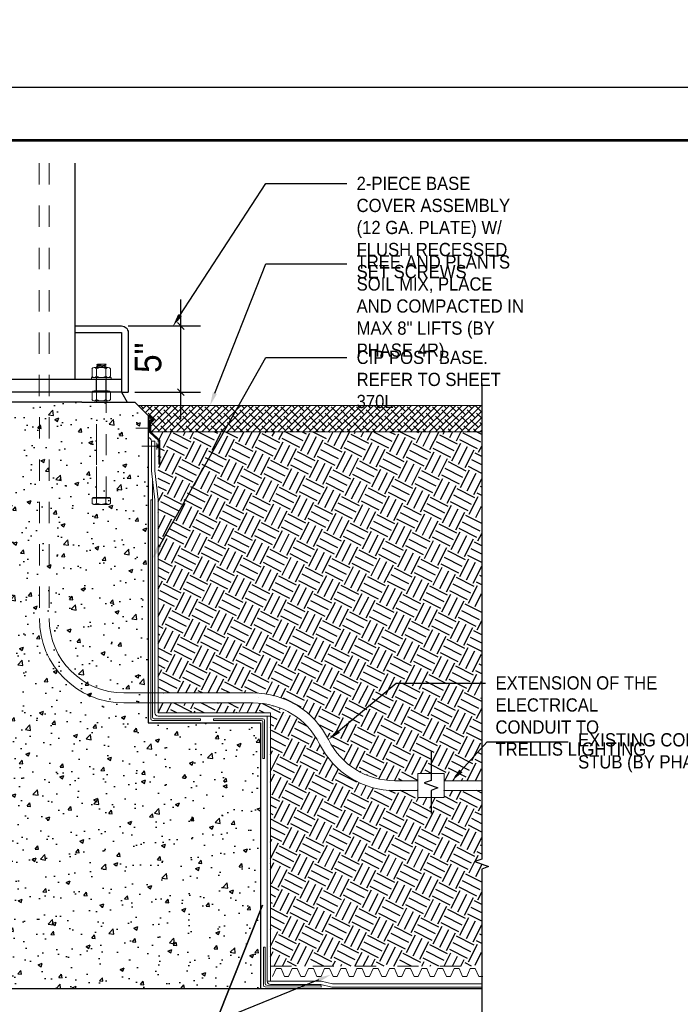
# Paper-space layout 'Layout1 (3)' of a CAD drawing. Header units: feet. Extents: x -43.8 to 27.2, y -8 to 56.
# Tile 14 of 15: x 11.4 to 14.5, y 6.4 to 11.1. Entities that reach past the tile are written whole.
import ezdxf
from ezdxf import colors
from ezdxf.entities.mleader import LeaderData, LeaderLine
from ezdxf.math import Vec2, Vec3

# ---------------------------------------------------------------- set-up
doc = ezdxf.new("R2010")
doc.units = ezdxf.units.FT
doc.header["$LTSCALE"] = 0.1
doc.header["$MEASUREMENT"] = 0
for name, pattern in [('FOUNDATION DETAILS$0$DASHED', [0.75, 0.5, -0.25]), ('FOUNDATION DETAILS$0$DGN Style 2', [10.034255, 6.020553, -4.013702]), ('FOUNDATION DETAILS$0$DGN Style 3', [9.381796, 6.701283, -2.680513]), ('FOUNDATION DETAILS$0$HIDDEN', [0.375, 0.25, -0.125])]:
    doc.linetypes.add(name, pattern=pattern)
doc.layers.get('0').update_dxf_attribs({"color": 252})
for name, color, linetype in [('CONNECTION DETAIL$0$L-DETL-ANNO', 190, 'Continuous'), ('FOUNDATION DETAILS$0$L-DETL-ANNO', 190, 'Continuous'), ('FOUNDATION DETAILS$0$L-DETL-DIMS', 30, 'Continuous'), ('FOUNDATION DETAILS$0$L-DETL-HIDD', 252, 'FOUNDATION DETAILS$0$HIDDEN'), ('FOUNDATION DETAILS$0$L-DETL-LINE-.25', 2, 'Continuous'), ('FOUNDATION DETAILS$0$L-SITE-FOUNDATION', 1, 'Continuous'), ('FOUNDATION DETAILS$0$L-SITE-STEEL COLUMN', 3, 'Continuous'), ('ODOT titleblock$0$L-REFR-NPLT', 252, 'Continuous'), ('ODOT titleblock$0$L-TITL-LINE', 150, 'Continuous')]:
    doc.layers.add(name, color=color, linetype=linetype)
for name, color, linetype, lineweight in [('FOUNDATION DETAILS$0$BR_P_Slab_Object', 3, 'Continuous', 30), ('FOUNDATION DETAILS$0$LT_P_Conduit', 1, 'Continuous', 13), ('FOUNDATION DETAILS$0$LT_P_Poles', 2, 'Continuous', 0), ('FOUNDATION DETAILS$0$SC_Scratch6', 252, 'Continuous', 0), ('FOUNDATION DETAILS$0$SC_Scratch7', 252, 'Continuous', 0), ('FOUNDATION DETAILS$0$VG_P_Landscape_Limits', 3, 'Continuous', 0)]:
    doc.layers.add(name, color=color, linetype=linetype, lineweight=lineweight)
doc.styles.add('CONNECTION DETAIL$0$ARIAL', font='arial.ttf', dxfattribs={"width": 0.9})
doc.styles.add('FOUNDATION DETAILS$0$ARIAL', font='arial.ttf', dxfattribs={"width": 0.9})
doc.dimstyles.new('FOUNDATION DETAILS$0$(IN) .75', dxfattribs={"dimscale": 16, "dimtxt": 0.125, "dimasz": 0.125, "dimexe": 0.09375, "dimexo": 0.0625, "dimgap": 0.09, "dimtad": 1, "dimdec": 3, "dimzin": 3, "dimdsep": 46, "dimlunit": 4, "dimtxsty": 'FOUNDATION DETAILS$0$ARIAL', "dimblk": 'FOUNDATION DETAILS$0$_ARCHTICK', "dimcen": 0.09, "dimdle": 0.125, "dimclrd": 12, "dimclrt": 11, "dimadec": 0, "dimazin": 0, "dimtfac": 1, "dimtdec": 3, "dimtofl": 0, "dimtmove": 0, "dimatfit": 3, "dimfxl": 1, "dimfrac": 2, "dimtolj": 1, "dimtzin": 0, "dimarcsym": 0})

# ---------------------------------------------------------------- blocks, each defined once
blk = doc.blocks.new('ODOT titleblock')
at = {"layer": 'ODOT titleblock$0$L-REFR-NPLT', "flags": 128}
blk.add_lwpolyline([(0.0154, -0.0139), (17.0154, -0.0139), (17.0154, 10.9861), (0.0154, 10.9861)], close=True, dxfattribs=at)
at = {"layer": 'ODOT titleblock$0$L-TITL-LINE', "const_width": 0.0125, "flags": 128}
for points in [[(1.0154, 10.7361), (16.7654, 10.7361), (16.7654, 0.2361), (1.0154, 0.2361)], [(1.0154, 10.7361), (16.7654, 10.7361), (16.7654, 0.2361), (1.0154, 0.2361), (1.0154, 10.7361)]]:
    blk.add_lwpolyline(points, close=True, dxfattribs=at)
blk = doc.blocks.new('FOUNDATION DETAILS$0$AecDtl_BoltHeadSide_Hex_3')
at = {"linetype": 'ByBlock'}
for p, q in [((-0.175, 0.179), (-0.175, -0.179)), ((-0.016, -0.238), (-0.016, 0.238))]:
    blk.add_line(p, q, dxfattribs=at)
at = {"color": 0, "linetype": 'ByBlock', "lineweight": -2, "ltscale": 0.254001}
for p, q in [((-0.143, 0.238), (-0.016, 0.238)), ((-0.143, 0.119), (-0.016, 0.119)), ((-0.143, -0.119), (-0.016, -0.119)), ((-0.143, -0.238), (-0.016, -0.238))]:
    blk.add_line(p, q, dxfattribs=at)
at = {"color": 0, "linetype": 'ByBlock', "lineweight": -2, "ltscale": 0.254001, "flags": 128}
blk.add_lwpolyline([(-0.016, 0.214), (0, 0.214), (0, -0.214), (-0.016, -0.214)], dxfattribs=at)
at = {"color": 0, "linetype": 'ByBlock', "lineweight": -2, "ltscale": 0.254001}
for centre, radius, start, end in [((-0.103, 0.179), 0.0718, 123.8901, 236.1099), ((0.065, 0), 0.239, 150.1582, 209.8418), ((-0.103, -0.179), 0.0718, 123.8901, 236.1099)]:
    blk.add_arc(centre, radius, start, end, dxfattribs=at)
blk = doc.blocks.new('FOUNDATION DETAILS$0$AecDtl_BoltNutSide_CHex_3')
at = {"color": 0, "linetype": 'ByBlock', "lineweight": -2, "ltscale": 0.254001}
for p, q in [((0, 0.179), (0, -0.179)), ((0.222, 0.238), (0.032, 0.238)), ((0.222, 0.119), (0.032, 0.119)), ((0.254, 0.179), (0.254, -0.179)), ((0.222, -0.119), (0.032, -0.119)), ((0.222, -0.238), (0.032, -0.238))]:
    blk.add_line(p, q, dxfattribs=at)
for centre, radius, start, end in [((0.072, 0.179), 0.0718, 123.8901, 236.1099), ((0.239, 0), 0.239, 150.1582, 209.8418), ((0.182, 0.179), 0.0718, 303.8901, 56.1099), ((0.015, 0), 0.239, 330.1582, 29.8418), ((0.072, -0.179), 0.0718, 123.8901, 236.1099), ((0.182, -0.179), 0.0718, 303.8901, 56.1099)]:
    blk.add_arc(centre, radius, start, end, dxfattribs=at)
blk = doc.blocks.new('FOUNDATION DETAILS$0$AecDtl_WasherSide_Std_3')
at = {"color": 0, "linetype": 'ByBlock', "lineweight": -2, "ltscale": 0.254001}
blk.add_3dface([(-0.254, 0), (-0.254, 0.04), (0.254, 0.04), (0.254, 0)], dxfattribs=at)
blk = doc.blocks.new('FOUNDATION DETAILS$0$AecDtl_BoltHeadSide_Hex_1')
at = {"linetype": 'ByBlock'}
for p, q in [((-0.175, 0.179), (-0.175, -0.179)), ((-0.016, -0.238), (-0.016, 0.238))]:
    blk.add_line(p, q, dxfattribs=at)
at = {"color": 0, "linetype": 'ByBlock', "lineweight": -2, "ltscale": 0.254001}
for p, q in [((-0.143, 0.238), (-0.016, 0.238)), ((-0.143, 0.119), (-0.016, 0.119)), ((-0.143, -0.119), (-0.016, -0.119)), ((-0.143, -0.238), (-0.016, -0.238))]:
    blk.add_line(p, q, dxfattribs=at)
at = {"color": 0, "linetype": 'ByBlock', "lineweight": -2, "ltscale": 0.254001, "flags": 128}
blk.add_lwpolyline([(-0.016, 0.214), (0, 0.214), (0, -0.214), (-0.016, -0.214)], dxfattribs=at)
at = {"color": 0, "linetype": 'ByBlock', "lineweight": -2, "ltscale": 0.254001}
for centre, radius, start, end in [((-0.103, 0.179), 0.0718, 123.8901, 236.1099), ((0.065, 0), 0.239, 150.1582, 209.8418), ((-0.103, -0.179), 0.0718, 123.8901, 236.1099)]:
    blk.add_arc(centre, radius, start, end, dxfattribs=at)
blk = doc.blocks.new('FOUNDATION DETAILS$0$AecDtl_BoltNutSide_CHex_1')
at = {"color": 0, "linetype": 'ByBlock', "lineweight": -2, "ltscale": 0.254001}
for p, q in [((0, 0.179), (0, -0.179)), ((0.222, 0.238), (0.032, 0.238)), ((0.222, 0.119), (0.032, 0.119)), ((0.254, 0.179), (0.254, -0.179)), ((0.222, -0.119), (0.032, -0.119)), ((0.222, -0.238), (0.032, -0.238))]:
    blk.add_line(p, q, dxfattribs=at)
for centre, radius, start, end in [((0.072, 0.179), 0.0718, 123.8901, 236.1099), ((0.239, 0), 0.239, 150.1582, 209.8418), ((0.182, 0.179), 0.0718, 303.8901, 56.1099), ((0.015, 0), 0.239, 330.1582, 29.8418), ((0.072, -0.179), 0.0718, 123.8901, 236.1099), ((0.182, -0.179), 0.0718, 303.8901, 56.1099)]:
    blk.add_arc(centre, radius, start, end, dxfattribs=at)
blk = doc.blocks.new('FOUNDATION DETAILS$0$AecDtl_WasherSide_Std_1')
at = {"color": 0, "linetype": 'ByBlock', "lineweight": -2, "ltscale": 0.254001}
blk.add_3dface([(-0.254, 0), (-0.254, 0.04), (0.254, 0.04), (0.254, 0)], dxfattribs=at)
blk = doc.blocks.new('FOUNDATION DETAILS$0$_ARCHTICK')
at = {"linetype": 'ByBlock', "ltscale": 0.254001, "flags": 128}
blk.add_lwpolyline([(-0.127, -0.127), (0.127, 0.127)], dxfattribs=at)
blk = doc.blocks.new('*D366')
at = {"layer": 'FOUNDATION DETAILS$0$L-DETL-DIMS', "color": 12, "lineweight": -2, "transparency": 16777216}
blk.add_line((158.679, 84.73), (158.679, 93.741), dxfattribs=at)
at = {"layer": 'FOUNDATION DETAILS$0$L-DETL-DIMS', "color": 0, "lineweight": -2, "transparency": 16777216}
for p, q in [((154.705, 91.741), (160.179, 91.741)), ((155.205, 86.73), (160.179, 86.73))]:
    blk.add_line(p, q, dxfattribs=at)
at = {"layer": 'FOUNDATION DETAILS$0$L-DETL-DIMS', "color": 12, "lineweight": -2, "transparency": 16777216, "xscale": 2, "yscale": 2, "zscale": 2}
for p, rotation in [((158.679, 91.741), 90), ((158.679, 86.73), 270)]:
    blk.add_blockref('FOUNDATION DETAILS$0$_ARCHTICK', p, dxfattribs=dict(at, rotation=rotation))
at = {"layer": 'FOUNDATION DETAILS$0$L-DETL-DIMS', "color": 11, "transparency": 16777216, "insert": (156.222, 89.341), "char_height": 2, "attachment_point": 5, "rotation": 90, "style": 'FOUNDATION DETAILS$0$ARIAL'}
blk.add_mtext('\\A1;5"', dxfattribs=at)
blk = doc.blocks.new('FOUNDATION DETAILS')
at = {"layer": 'FOUNDATION DETAILS$0$L-DETL-HIDD'}
h = blk.add_hatch(dxfattribs=at)
h.set_pattern_fill('AR-CONC', color=256, scale=0.43)
h.set_pattern_definition([(50, (123.1632, 11.4663), (3.08422, -0.269834), [0.3225, -3.5475]), (355, (123.1632, 11.4663), (-0.59663, 3.23443), [0.258, -2.838]), (100.4514, (123.4202, 11.444), (2.48759, 2.96459), [0.27408, -3.01491]), (46.184, (123.1632, 12.3263), (4.58914, -0.71173), [0.48375, -5.32125]), (96.6356, (123.5457, 12.267), (4.01905, 4.1887), [0.41112, -4.52237]), (351.184, (123.163, 12.3263), (4.01905, 4.1887), [0.387, -4.257]), (21, (123.5932, 12.1113), (2.5667, -1.73126), [0.3225, -3.5475]), (326, (123.5932, 12.1113), (1.04626, 3.11815), [0.258, -2.838]), (71.4514, (123.807, 11.967), (3.61296, 1.38688), [0.27408, -3.01491]), (37.5, (123.1632, 11.4663), (0.052287, 1.431444), [0, -2.8036, 0, -2.881, 0, -2.84875]), (7.5, (123.1632, 11.4663), (1.1312, 1.69597), [0, -1.6426, 0, -2.7391, 0, -1.08575]), (327.5, (122.2043, 11.4663), (2.295436, -0.096986), [0, -1.075, 0, -3.354, 0, -4.4505]), (317.5, (121.7743, 11.4663), (2.5077, 0.43045), [0, -1.3975, 0, -2.2274, 0, -3.1605])])
h.paths.add_polyline_path([(164.7044, 41.6735), (129.2205, 41.6798), (129.2207, 61.7434), (129.2206, 84.9805), (130.2206, 85.9805), (155.2206, 85.9805), (156.2206, 84.9805), (156.2206, 61.737), (164.7046, 61.737)])
h = blk.add_hatch(dxfattribs=at)
h.set_pattern_fill('ANSI38', color=256, scale=2.7)
h.set_pattern_definition([(45, (-75.55627, -2.6184), (-0.23864854, 0.23864854), []), (135, (-75.55627, -2.6184), (-0.7159456, 0.23864854), [0.84375, -0.50625])])
h.paths.add_polyline_path([(181.418, 83.7305), (181.418, 85.7305), (155.4706, 85.7305), (156.2206, 84.9805), (156.2206, 83.7305)])
h = blk.add_hatch(dxfattribs=at)
h.set_pattern_fill('EARTH', color=256, scale=6, angle=63)
h.set_pattern_definition([(63, (-81.4693, -13.4874), (-0.655524, 2.0174955), [1.5, -1.5]), (63, (-81.9705, -13.2321), (-0.655524, 2.0174955), [1.5, -1.5]), (63, (-82.4717, -12.9767), (-0.655524, 2.0174955), [1.5, -1.5]), (153, (-82.5536, -12.7245), (-2.0174955, -0.655524), [1.5, -1.5]), (153, (-82.2982, -12.2233), (-2.0174955, -0.655524), [1.5, -1.5]), (153, (-82.0429, -11.7221), (-2.0174955, -0.655524), [1.5, -1.5])])
edge = h.paths.add_edge_path()
edge.add_line((181.418, 57.3694), (181.418, 83.7255))
edge.add_line((181.418, 83.7255), (156.971, 83.7176))
edge.add_line((156.971, 83.7176), (156.9794, 64.0012))
edge.add_line((156.9794, 64.0012), (164.139, 64.0012))
edge.add_arc((164.0179, 57.2543), 6.748, 21.383276, 88.972146, ccw=False)
edge.add_arc((174.8713, 62.9944), 5.625, 215.666375, 270.000001)
edge.add_line((174.8713, 57.3694), (176.5924, 57.3694))
edge.add_line((176.5924, 57.3694), (176.5924, 57.9097))
edge.add_line((176.5924, 57.9097), (178.5931, 57.9097))
edge.add_line((178.5931, 57.9097), (178.5931, 57.3694))
edge.add_line((178.5931, 57.3694), (181.418, 57.3694))
h = blk.add_hatch(dxfattribs=at)
h.set_pattern_fill('EARTH', color=256, scale=6, angle=63)
h.set_pattern_definition([(63, (-81.4693, -40.5986), (-0.655524, 2.0174955), [1.5, -1.5]), (63, (-81.9705, -40.3432), (-0.655524, 2.0174955), [1.5, -1.5]), (63, (-82.4717, -40.0878), (-0.655524, 2.0174955), [1.5, -1.5]), (153, (-82.5536, -39.8356), (-2.0174955, -0.655524), [1.5, -1.5]), (153, (-82.2982, -39.3344), (-2.0174955, -0.655524), [1.5, -1.5]), (153, (-82.0429, -38.8333), (-2.0174955, -0.655524), [1.5, -1.5])])
edge = h.paths.add_edge_path()
edge.add_line((181.418, 43.3634), (181.418, 50.6962))
edge.add_line((181.418, 50.6962), (181.9331, 50.8837))
edge.add_line((181.9331, 50.8837), (180.9028, 51.2587))
edge.add_line((180.9028, 51.2587), (181.418, 51.4462))
edge.add_line((181.418, 51.4462), (181.418, 56.6194))
edge.add_line((181.418, 56.6194), (178.5931, 56.6194))
edge.add_line((178.5931, 56.6194), (178.5931, 56.1127))
edge.add_line((178.5931, 56.1127), (176.5924, 56.1127))
edge.add_line((176.5924, 56.1127), (176.5924, 56.6194))
edge.add_line((176.5924, 56.6194), (174.8713, 56.6194))
edge.add_arc((174.8713, 62.9944), 6.375, 206.573737, 270, ccw=False)
edge.add_arc((164.139, 57.6262), 5.625, 26.573737, 90)
edge.add_line((164.139, 63.2512), (156.9794, 63.2512))
edge.add_line((156.9794, 63.2512), (156.9794, 62.4966))
edge.add_line((156.9794, 62.4966), (165.4546, 62.4966))
edge.add_line((165.4546, 62.4966), (165.4546, 43.3634))
edge.add_line((165.4546, 43.3634), (181.418, 43.3634))
at = {"layer": 'FOUNDATION DETAILS$0$SC_Scratch6'}
h = blk.add_hatch(dxfattribs=at)
h.set_pattern_fill('AR-SAND', color=256, scale=0.012, angle=-8.260491, style=0, pattern_type=2)
h.set_pattern_definition([(37.5, (143.7135, 58.30324), (-0.00393705, 0.12042625), [0, -0.0949998, 0, -0.1062498, 0, -0.10156224]), (7.5, (143.7135, 58.30324), (0.1106111, 0.1763843), [0, -0.05124984, 0, -0.0856248, 0, -0.03281244]), (327.5, (143.63662, 58.30324), (0.19463336, 0.00035386), [0, -0.03124992, 0, -0.11249976, 0, -0.1468752]), (317.5, (143.63662, 58.30324), (0.1878826, 0.0548548), [0, -0.01562496, 0, -0.07374984, 0, -0.08437488])])
h.paths.add_polyline_path([(156.641, 84.6684, 0.0853641), (156.2206, 84.9805), (156.2206, 84.3826), (156.3553, 84.3826)])
h = blk.add_hatch(dxfattribs=at)
h.set_pattern_fill('AR-SAND', color=256, scale=0.012, angle=-8.260491, style=0, pattern_type=2)
h.set_pattern_definition([(37.5, (143.7135, 58.30324), (-0.00393705, 0.12042625), [0, -0.0949998, 0, -0.1062498, 0, -0.10156224]), (7.5, (143.7135, 58.30324), (0.1106111, 0.1763843), [0, -0.05124984, 0, -0.0856248, 0, -0.03281244]), (327.5, (143.63662, 58.30324), (0.19463336, 0.00035386), [0, -0.03124992, 0, -0.11249976, 0, -0.1468752]), (317.5, (143.63662, 58.30324), (0.1878826, 0.0548548), [0, -0.01562496, 0, -0.07374984, 0, -0.08437488])])
h.paths.add_polyline_path([(156.641, 84.6684, 0.0853641), (156.2206, 84.9805), (156.2206, 84.3826), (156.3553, 84.3826)])
at = {"layer": 'FOUNDATION DETAILS$0$BR_P_Slab_Object'}
blk.add_line((106.2008, 41.6796), (181.418, 41.6743), dxfattribs=at)
blk.add_line((106.2008, 41.6796), (181.418, 41.6743), dxfattribs=at)
at = {"layer": 'FOUNDATION DETAILS$0$BR_P_Slab_Object', "flags": 128}
for points in [[(156.2206, 73.3119), (156.2206, 61.737)], [(156.2206, 73.3119), (156.2206, 61.737)], [(156.2206, 61.737), (164.7046, 61.7466), (164.7046, 41.6754)], [(156.7046, 61.7466), (164.7046, 61.7466), (164.7046, 41.6754)]]:
    blk.add_lwpolyline(points, dxfattribs=at)
at = {"layer": 'FOUNDATION DETAILS$0$L-DETL-LINE-.25', "linetype": 'Continuous'}
for points in [[(181.418, 87.4309), (181.418, 51.4462), (180.9028, 51.2587), (181.9331, 50.8837), (181.418, 50.6962), (181.418, 14.9728)], [(177.5927, 59.6317), (177.5927, 57.3862), (177.0776, 57.1987), (178.1079, 56.8237), (177.5927, 56.6362), (177.5927, 54.8917)]]:
    blk.add_lwpolyline(points, dxfattribs=at)
at = {"layer": 'FOUNDATION DETAILS$0$L-SITE-FOUNDATION'}
for points in [[(154.2046, 86.7305), (154.634, 85.9805)], [(151.2046, 85.9805), (134.2046, 85.9805)], [(151.2046, 85.9805), (155.2206, 85.9805)], [(155.2206, 85.9805), (156.2206, 84.9805)], [(156.2206, 84.9805), (156.2206, 61.737)]]:
    blk.add_lwpolyline(points, dxfattribs=at)
at = {"layer": 'FOUNDATION DETAILS$0$L-SITE-STEEL COLUMN'}
for points in [[(150.7046, 87.7305), (150.7046, 104.0405)], [(150.7046, 91.2408), (154.2046, 91.2408), (154.2046, 87.7305)], [(154.2046, 86.7305), (154.7046, 86.7305)]]:
    blk.add_lwpolyline(points, dxfattribs=at)
blk.add_lwpolyline([(150.7046, 91.7408), (154.2046, 91.7408, -0.4142136), (154.7046, 91.2408), (154.7046, 86.7305)], format="xyb", dxfattribs=at)
blk.add_lwpolyline([(154.2046, 86.7305), (131.2046, 86.7305), (131.2046, 87.7305), (154.2046, 87.7305)], close=True, dxfattribs=at)
at = {"layer": 'FOUNDATION DETAILS$0$L-SITE-STEEL COLUMN', "color": 252, "linetype": 'FOUNDATION DETAILS$0$DASHED'}
for points in [[(152.2767, 87.7305), (152.2767, 86.7305)], [(153.0267, 87.7305), (153.0267, 86.7305)]]:
    blk.add_lwpolyline(points, dxfattribs=at)
at = {"layer": 'FOUNDATION DETAILS$0$LT_P_Conduit', "linetype": 'FOUNDATION DETAILS$0$DGN Style 2', "lineweight": 0}
for p, q in [((147.992, 104.0405), (147.9956, 69.6262)), ((147.992, 104.0405), (147.9956, 69.6262)), ((148.742, 104.0405), (148.7456, 69.6262)), ((148.742, 104.0405), (148.7456, 69.6262))]:
    blk.add_line(p, q, dxfattribs=at)
at = {"layer": 'FOUNDATION DETAILS$0$LT_P_Conduit', "linetype": 'Continuous', "lineweight": 0, "flags": 128}
for points in [[(154.3706, 64.0012), (164.139, 64.0012)], [(154.3706, 64.0012), (164.139, 64.0012)], [(154.3706, 63.2512), (164.139, 63.2512)], [(154.3706, 63.2512), (164.139, 63.2512)], [(174.8713, 57.3694), (176.5924, 57.3694)], [(174.8713, 57.3694), (176.5924, 57.3694)], [(178.5931, 57.3694), (181.418, 57.3694)], [(178.5931, 57.3694), (181.418, 57.3694)], [(174.8713, 56.6194), (176.5924, 56.6194)], [(174.8713, 56.6194), (176.5924, 56.6194)], [(178.5931, 56.6194), (181.418, 56.6194)], [(178.5931, 56.6194), (181.418, 56.6194)]]:
    blk.add_lwpolyline(points, dxfattribs=at)
blk.add_lwpolyline([(176.5924, 57.9097), (178.5931, 57.9097), (178.5931, 56.1127), (176.5924, 56.1127)], close=True, dxfattribs=at)
at = {"layer": 'FOUNDATION DETAILS$0$LT_P_Conduit', "linetype": 'Continuous', "lineweight": 0, "extrusion": (0, 0, -1)}
for centre, radius, start, end in [((-154.3706, 69.6262), 6.375, 270, 0), ((-154.3706, 69.6262), 6.375, 270, 0), ((-154.3706, 69.6262), 5.625, 270, 0), ((-154.3706, 69.6262), 5.625, 270, 0), ((-164.139, 57.6262), 6.375, 90, 153.426263), ((-164.139, 57.6262), 6.375, 90, 153.426263), ((-164.139, 57.6262), 5.625, 90, 153.426263), ((-164.139, 57.6262), 5.625, 90, 153.426263)]:
    blk.add_arc(centre, radius, start, end, dxfattribs=at)
at = {"layer": 'FOUNDATION DETAILS$0$LT_P_Conduit', "linetype": 'Continuous', "lineweight": 0}
for radius in [5.625, 5.625, 6.375, 6.375]:
    blk.add_arc((174.8713, 62.9944), radius, 206.573737, 270, dxfattribs=at)
at = {"layer": 'FOUNDATION DETAILS$0$LT_P_Poles'}
for p, q in [((152.3016, 88.7852), (152.6766, 88.8164)), ((152.3016, 88.7852), (152.6766, 88.8164)), ((152.3016, 88.6602), (153.0516, 88.7227)), ((152.3016, 88.6602), (153.0516, 88.7227)), ((152.4099, 88.7227), (152.9434, 88.7852)), ((152.4099, 88.7227), (152.9434, 88.7852)), ((152.4099, 88.5977), (152.9434, 88.6602)), ((152.4099, 88.5977), (152.9434, 88.6602)), ((152.3016, 85.9934), (152.3016, 87.8764)), ((152.3016, 85.9934), (152.3016, 87.8764)), ((153.0516, 85.9934), (153.0516, 87.8764)), ((153.0516, 85.9934), (153.0516, 87.8764))]:
    blk.add_line(p, q, dxfattribs=at)
blk.add_lwpolyline([(153.0516, 88.5977), (152.9434, 88.6602), (153.0516, 88.7227), (152.9434, 88.7852), (153.0516, 88.8477), (152.4099, 88.8477), (152.3016, 88.7852), (152.4099, 88.7227), (152.3016, 88.6602), (152.4099, 88.5977)], dxfattribs=at)
blk.add_lwpolyline([(153.0516, 88.5977), (152.9434, 88.6602), (153.0516, 88.7227), (152.9434, 88.7852), (153.0516, 88.8477), (152.4099, 88.8477), (152.3016, 88.7852), (152.4099, 88.7227), (152.3016, 88.6602), (152.4099, 88.5977)], dxfattribs=at)
at = {"layer": 'FOUNDATION DETAILS$0$SC_Scratch6'}
for p, q in [((156.324, 84.3953), (156.3236, 83.727)), ((156.324, 84.3953), (156.3236, 83.727)), ((156.6155, 84.6944), (156.324, 84.3953)), ((156.6155, 84.6944), (156.324, 84.3953)), ((156.3865, 84.3697), (156.3862, 83.7541)), ((156.3865, 84.3697), (156.3862, 83.7541)), ((156.6624, 84.6455), (156.3865, 84.3697)), ((156.6624, 84.6455), (156.3865, 84.3697)), ((156.4244, 83.7573), (156.4244, 84.2573)), ((156.4244, 83.7573), (156.4244, 84.2573)), ((156.6155, 84.6944), (156.6624, 84.6455)), ((156.6155, 84.6944), (156.6624, 84.6455)), ((156.4244, 84.0073), (155.2961, 84.0073)), ((156.4244, 84.0073), (155.2961, 84.0073)), ((156.3236, 83.727), (157.0294, 83.0685)), ((156.3236, 83.727), (157.0294, 83.0685)), ((156.3862, 83.7541), (157.0919, 83.0957)), ((156.3862, 83.7541), (157.0919, 83.0957)), ((156.8602, 82.6661), (155.7319, 82.6661)), ((156.8602, 82.6661), (155.7319, 82.6661)), ((156.4775, 80.7856), (156.4779, 83.0411)), ((156.4775, 80.7856), (156.4779, 83.0411)), ((156.4779, 83.0411), (156.7279, 83.0411)), ((156.4779, 83.0411), (156.7279, 83.0411)), ((156.7274, 83.0411), (156.7274, 80.8004)), ((156.7274, 83.0411), (156.7274, 80.8004)), ((156.9356, 82.7911), (156.9356, 82.5411)), ((156.9356, 82.7911), (156.9356, 82.5411)), ((157.0294, 83.0685), (157.0294, 81.2911)), ((157.0294, 83.0685), (157.0294, 81.2911)), ((157.0919, 83.0957), (157.0919, 81.2911)), ((157.0919, 83.0957), (157.0919, 81.2911)), ((157.0294, 81.2911), (157.0919, 81.2911)), ((157.0294, 81.2911), (157.0919, 81.2911)), ((156.4775, 80.7856), (156.72, 78.603)), ((156.4775, 80.7856), (156.72, 78.603)), ((156.7274, 80.8004), (156.97, 78.6169)), ((156.7274, 80.8004), (156.97, 78.6169)), ((156.5419, 62.1841), (156.5419, 80.2053)), ((156.4075, 78.603), (156.5325, 78.603)), ((156.4075, 78.603), (156.5325, 78.603)), ((156.4169, 62.0591), (156.4169, 78.603)), ((156.7294, 62.4966), (156.7294, 78.603)), ((156.9794, 62.4966), (156.97, 78.6169)), ((156.4169, 62.0591), (156.4169, 64.9341)), ((156.5419, 62.1841), (156.5419, 64.9341)), ((156.7294, 62.4966), (156.7294, 64.9341)), ((156.9794, 62.4966), (156.9794, 64.9479)), ((156.5419, 61.9341), (160.1669, 61.9341)), ((156.5419, 61.9341), (160.1669, 61.9341)), ((156.6669, 62.0591), (160.1669, 62.0591)), ((156.6669, 62.0591), (160.1669, 62.0591)), ((165.4546, 62.4966), (156.9794, 62.4966)), ((165.4546, 62.2466), (156.9794, 62.2466)), ((165.4546, 62.4966), (157.2046, 62.4966)), ((165.4546, 62.2466), (157.4546, 62.2466)), ((160.1669, 61.9341), (160.1669, 62.0591)), ((160.1669, 61.9341), (160.1669, 62.0591)), ((161.1421, 61.9341), (161.1421, 62.0591)), ((161.1421, 62.0591), (164.8921, 62.0591)), ((161.1421, 61.9341), (161.1421, 62.0591)), ((161.1421, 62.0591), (164.8921, 62.0591)), ((161.1421, 61.9341), (164.7671, 61.9341)), ((161.1421, 61.9341), (164.7671, 61.9341)), ((164.8921, 61.8091), (164.8921, 59.0591)), ((164.8921, 61.8091), (164.8921, 59.0591)), ((165.0171, 61.9341), (165.0171, 59.0591)), ((165.0171, 61.9341), (165.0171, 59.0591)), ((165.2043, 42.2157), (165.2046, 62.2466)), ((165.2043, 42.2157), (165.2046, 62.2466)), ((165.4546, 42.2157), (165.4546, 62.4966)), ((165.4546, 42.2157), (165.4546, 62.4966)), ((165.0171, 59.0591), (164.8921, 59.0591)), ((165.0171, 59.0591), (164.8921, 59.0591)), ((164.9248, 41.9077), (164.9248, 44.7827)), ((165.0498, 44.7827), (164.9248, 44.7827)), ((164.9248, 41.9077), (164.9248, 44.7827)), ((165.0498, 44.7827), (164.9248, 44.7827)), ((165.0498, 42.0327), (165.0498, 44.7827)), ((165.0498, 42.0327), (165.0498, 44.7827)), ((169.2944, 41.7581), (165.0498, 41.7827)), ((169.2944, 41.7581), (165.0498, 41.7827)), ((169.2944, 41.8831), (165.1748, 41.9077)), ((169.2944, 41.8831), (165.1748, 41.9077)), ((169.2923, 42.2157), (165.2046, 42.2157)), ((169.2923, 42.2157), (165.2046, 42.2157)), ((169.2486, 41.9694), (165.4543, 41.9747)), ((169.2486, 41.9694), (165.4543, 41.9747)), ((170.0992, 41.761), (169.2638, 41.9657)), ((170.0992, 41.761), (169.2638, 41.9657)), ((170.1396, 42.0081), (169.2923, 42.2157)), ((170.1396, 42.0081), (169.2923, 42.2157)), ((169.2944, 41.7581), (169.293, 41.8831)), ((169.2944, 41.7581), (169.293, 41.8831)), ((170.0992, 41.761), (181.418, 41.7608)), ((170.0992, 41.761), (181.418, 41.7608)), ((181.418, 42.0081), (170.1396, 42.0081)), ((181.418, 42.0081), (170.1396, 42.0081))]:
    blk.add_line(p, q, dxfattribs=at)
at = {"layer": 'FOUNDATION DETAILS$0$SC_Scratch6', "flags": 128}
blk.add_lwpolyline([(156.8602, 82.4161), (156.8602, 82.9161)], dxfattribs=at)
blk.add_lwpolyline([(156.8602, 82.4161), (156.8602, 82.9161)], dxfattribs=at)
at = {"layer": 'FOUNDATION DETAILS$0$SC_Scratch6', "extrusion": (0, 0, -1)}
for centre, radius, start, end in [((-155.5233, 83.6023), 1.5446, 116.8359, 135), ((-155.5233, 83.6023), 1.5446, 116.8359, 135), ((-156.1983, 83.0245), 0.2821, 94.543682, 176.618429), ((-156.1983, 83.0245), 0.2821, 94.543682, 176.618429), ((-156.5419, 62.0591), 0.125, 270, 360), ((-156.5419, 62.0591), 0.125, 270, 0), ((-156.6669, 62.1841), 0.125, 270, 360), ((-156.6669, 62.1841), 0.125, 270, 0), ((-156.9794, 62.4966), 0.25, 270, 360), ((-156.9794, 62.4966), 0.25, 270, 0), ((-164.7671, 61.8091), 0.125, 90.000001, 180.000001), ((-164.7671, 61.8091), 0.125, 90.000001, 180.000001), ((-164.8921, 61.9341), 0.125, 90.000001, 180.000001), ((-164.8921, 61.9341), 0.125, 90.000001, 180.000001), ((-165.0498, 41.9077), 0.125, 270, 360), ((-165.0498, 41.9077), 0.125, 270, 0), ((-165.1748, 42.0327), 0.125, 270, 360), ((-165.1748, 42.0327), 0.125, 270, 0), ((-165.4543, 42.2247), 0.25, 270, 360), ((-165.4543, 42.2247), 0.25, 270, 0)]:
    blk.add_arc(centre, radius, start, end, dxfattribs=at)
at = {"layer": 'FOUNDATION DETAILS$0$SC_Scratch7', "linetype": 'FOUNDATION DETAILS$0$DASHED', "flags": 128}
for points in [[(153.0516, 78.772), (153.0516, 85.9762), (152.3016, 85.9762), (152.3016, 78.772)], [(153.0516, 78.772), (153.0516, 83.6293), (152.3016, 83.6293), (152.3016, 78.772)]]:
    blk.add_lwpolyline(points, close=True, dxfattribs=at)
at = {"layer": 'FOUNDATION DETAILS$0$SC_Scratch7', "flags": 128}
for points in [[(165.6103, 42.5658), (165.6103, 42.5658), (165.8818, 43.1753), (166.2632, 43.1755), (166.5266, 42.5658), (166.8331, 42.566), (166.8331, 42.566)], [(165.6103, 42.5658), (165.6103, 42.5658), (165.8818, 43.1753), (166.2632, 43.1755), (166.5266, 42.5658), (166.8331, 42.566), (166.8331, 42.566)], [(166.8331, 42.566), (166.8331, 42.566), (167.1047, 43.1755), (167.486, 43.1757), (167.7494, 42.566), (168.056, 42.5662), (168.056, 42.5662)], [(166.8331, 42.566), (166.8331, 42.566), (167.1047, 43.1755), (167.486, 43.1757), (167.7494, 42.566), (168.056, 42.5662), (168.056, 42.5662)], [(168.056, 42.5662), (168.056, 42.5662), (168.3275, 43.1757), (168.7088, 43.1759), (168.9723, 42.5662), (169.2788, 42.5664), (169.2788, 42.5664)], [(168.056, 42.5662), (168.056, 42.5662), (168.3275, 43.1757), (168.7088, 43.1759), (168.9723, 42.5662), (169.2788, 42.5664), (169.2788, 42.5664)], [(168.056, 42.5662), (168.056, 42.5662), (168.3275, 43.1757), (168.7088, 43.1759), (168.9723, 42.5662), (169.2788, 42.5664), (169.2788, 42.5664)], [(168.056, 42.5662), (168.056, 42.5662), (168.3275, 43.1757), (168.7088, 43.1759), (168.9723, 42.5662), (169.2788, 42.5664), (169.2788, 42.5664)], [(169.2788, 42.5664), (169.2788, 42.5664), (169.5503, 43.1759), (169.9317, 43.1761), (170.1951, 42.5664), (170.5016, 42.5667), (170.5016, 42.5667)], [(169.2788, 42.5664), (169.2788, 42.5664), (169.5503, 43.1759), (169.9317, 43.1761), (170.1951, 42.5664), (170.5016, 42.5667), (170.5016, 42.5667)], [(170.5016, 42.5667), (170.5016, 42.5667), (170.7732, 43.1761), (171.1545, 43.1764), (171.4179, 42.5667), (171.7245, 42.5669), (171.7245, 42.5669)], [(170.5016, 42.5667), (170.5016, 42.5667), (170.7732, 43.1761), (171.1545, 43.1764), (171.4179, 42.5667), (171.7245, 42.5669), (171.7245, 42.5669)], [(171.7245, 42.5669), (171.7245, 42.5669), (171.996, 43.1764), (172.3774, 43.1766), (172.6408, 42.5669), (172.9473, 42.5671), (172.9473, 42.5671)], [(171.7245, 42.5669), (171.7245, 42.5669), (171.996, 43.1764), (172.3774, 43.1766), (172.6408, 42.5669), (172.9473, 42.5671), (172.9473, 42.5671)], [(172.9473, 42.5671), (172.9473, 42.5671), (173.2189, 43.1766), (173.6002, 43.1768), (173.8636, 42.5671), (174.1702, 42.5673), (174.1702, 42.5673)], [(172.9473, 42.5671), (172.9473, 42.5671), (173.2189, 43.1766), (173.6002, 43.1768), (173.8636, 42.5671), (174.1702, 42.5673), (174.1702, 42.5673)], [(172.9473, 42.5671), (172.9473, 42.5671), (173.2189, 43.1766), (173.6002, 43.1768), (173.8636, 42.5671), (174.1702, 42.5673), (174.1702, 42.5673)], [(172.9473, 42.5671), (172.9473, 42.5671), (173.2189, 43.1766), (173.6002, 43.1768), (173.8636, 42.5671), (174.1702, 42.5673), (174.1702, 42.5673)], [(174.1702, 42.5673), (174.1702, 42.5673), (174.4417, 43.1768), (174.823, 43.177), (175.0865, 42.5673), (175.393, 42.5675), (175.393, 42.5675)], [(174.1702, 42.5673), (174.1702, 42.5673), (174.4417, 43.1768), (174.823, 43.177), (175.0865, 42.5673), (175.393, 42.5675), (175.393, 42.5675)], [(175.393, 42.5675), (175.393, 42.5675), (175.6645, 43.177), (176.0459, 43.1772), (176.3093, 42.5675), (176.6158, 42.5677), (176.6158, 42.5677)], [(175.393, 42.5675), (175.393, 42.5675), (175.6645, 43.177), (176.0459, 43.1772), (176.3093, 42.5675), (176.6158, 42.5677), (176.6158, 42.5677)], [(176.6158, 42.5677), (176.6158, 42.5677), (176.8874, 43.1772), (177.2687, 43.1774), (177.5321, 42.5677), (177.8387, 42.5679), (177.8387, 42.5679)], [(176.6158, 42.5677), (176.6158, 42.5677), (176.8874, 43.1772), (177.2687, 43.1774), (177.5321, 42.5677), (177.8387, 42.5679), (177.8387, 42.5679)], [(177.8387, 42.5679), (177.8387, 42.5679), (178.1102, 43.1774), (178.4916, 43.1776), (178.755, 42.5679), (179.0615, 42.5681), (179.0615, 42.5681)], [(177.8387, 42.5679), (177.8387, 42.5679), (178.1102, 43.1774), (178.4916, 43.1776), (178.755, 42.5679), (179.0615, 42.5681), (179.0615, 42.5681)], [(179.0615, 42.5681), (179.0615, 42.5681), (179.3331, 43.1776), (179.7144, 43.1778), (179.9778, 42.5681), (180.2844, 42.5683), (180.2844, 42.5683)], [(179.0615, 42.5681), (179.0615, 42.5681), (179.3331, 43.1776), (179.7144, 43.1778), (179.9778, 42.5681), (180.2844, 42.5683), (180.2844, 42.5683)], [(180.2844, 42.5683), (180.2844, 42.5683), (180.5559, 43.1778), (180.9372, 43.178), (181.2007, 42.5683), (181.5072, 42.5685), (181.5072, 42.5685)], [(180.2844, 42.5683), (180.2844, 42.5683), (180.5559, 43.1778), (180.9372, 43.178), (181.2007, 42.5683), (181.5072, 42.5685), (181.5072, 42.5685)]]:
    blk.add_lwpolyline(points, dxfattribs=at)
at = {"layer": 'FOUNDATION DETAILS$0$VG_P_Landscape_Limits'}
for p, q in [((155.4706, 85.7305), (181.418, 85.7305)), ((156.2206, 83.7305), (181.418, 83.7305)), ((156.2206, 83.7305), (181.418, 83.7305))]:
    blk.add_line(p, q, dxfattribs=at)
at = {"layer": 'FOUNDATION DETAILS$0$VG_P_Landscape_Limits', "linetype": 'FOUNDATION DETAILS$0$DGN Style 3'}
blk.add_line((165.4546, 43.3634), (181.418, 43.3634), dxfattribs=at)
blk.add_line((165.4546, 43.3634), (181.418, 43.3634), dxfattribs=at)
at = {"layer": 'FOUNDATION DETAILS$0$LT_P_Poles', "xscale": 2.952750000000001, "yscale": -2.952750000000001, "zscale": 2.952750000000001}
for name, p, rotation in [('FOUNDATION DETAILS$0$AecDtl_BoltNutSide_CHex_3', (152.6766, 87.8477), 89.99999991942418), ('FOUNDATION DETAILS$0$AecDtl_BoltNutSide_CHex_1', (152.6766, 87.8477), 89.99999991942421), ('FOUNDATION DETAILS$0$AecDtl_BoltNutSide_CHex_3', (152.6766, 86.0805), 89.99999991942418), ('FOUNDATION DETAILS$0$AecDtl_BoltNutSide_CHex_1', (152.6766, 86.0805), 89.99999991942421)]:
    blk.add_blockref(name, p, dxfattribs=dict(at, rotation=rotation))
at = {"layer": 'FOUNDATION DETAILS$0$LT_P_Poles', "yscale": -2.952750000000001}
for name, xscale, zscale in [('FOUNDATION DETAILS$0$AecDtl_WasherSide_Std_3', 2.952750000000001, 2.952750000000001), ('FOUNDATION DETAILS$0$AecDtl_WasherSide_Std_1', 2.95275, 2.95275)]:
    blk.add_blockref(name, (152.6766, 87.8477), dxfattribs=dict(at, xscale=xscale, zscale=zscale))
at = {"layer": 'FOUNDATION DETAILS$0$SC_Scratch7', "linetype": 'FOUNDATION DETAILS$0$DGN Style 2', "xscale": 2.952750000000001, "yscale": -2.952750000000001, "zscale": 2.952750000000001}
for name, rotation in [('FOUNDATION DETAILS$0$AecDtl_BoltHeadSide_Hex_3', 89.99999991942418), ('FOUNDATION DETAILS$0$AecDtl_BoltHeadSide_Hex_1', 89.99999991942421)]:
    blk.add_blockref(name, (152.6766, 78.772), dxfattribs=dict(at, rotation=rotation))
at = {"layer": 'FOUNDATION DETAILS$0$L-DETL-DIMS'}
dim = blk.add_linear_dim(base=(158.6795, 91.7408), p1=(154.2046, 86.7305), p2=(153.7046, 91.7408), angle=90, dimstyle='FOUNDATION DETAILS$0$(IN) .75', dxfattribs=at)
dim.commit()
dim.dimension.update_dxf_attribs({"geometry": '*D366', "text_midpoint": (158.6795, 89.3414), "dimtype": 160})
at = {"layer": 'FOUNDATION DETAILS$0$L-DETL-ANNO'}
ml = blk.add_multileader_mtext('Standard', dxfattribs=at)
ml.set_content('2-PIECE BASE COVER ASSEMBLY (12 GA. PLATE) W/ FLUSH RECESSED SET SCREWS ', color=11, style='FOUNDATION DETAILS$0$ARIAL')
ml.set_leader_properties()
ml.build(insert=Vec2(0, 0))
ml.multileader.update_dxf_attribs({"has_dogleg": 0, "dogleg_length": 0.36, "arrow_head_size": 1, "scale": 8})
ctx = ml.context
ctx.base_point, ctx.scale, ctx.char_height, ctx.arrow_head_size, ctx.landing_gap_size, ctx.plane_origin = Vec3(171.2188, 102.513), 8, 1, 1, 0.75, Vec3(165.8662, 106.2287)
notes = []
notes.append((ctx, [(0, (1, 1, 0), (168.3388, 102.513), (1, 0), 2.88, [(0, [(158.0766, 91.7061), (165.1081, 102.513)], 0, [])])]))
ctx.mtext.insert, ctx.mtext.width, ctx.mtext.flow_direction = Vec3(171.9688, 103.0215), 26.316618, 5
ml = blk.add_multileader_mtext('Standard', dxfattribs=at)
ml.set_content('TREE AND PLANTS SOIL MIX, PLACE AND COMPACTED IN MAX 8" LIFTS (BY PHASE 4R)', color=11, style='FOUNDATION DETAILS$0$ARIAL')
ml.set_leader_properties()
ml.build(insert=Vec2(0, 0))
ml.multileader.update_dxf_attribs({"has_dogleg": 0, "dogleg_length": 0.36, "arrow_head_size": 1, "scale": 8})
ctx = ml.context
ctx.base_point, ctx.scale, ctx.char_height, ctx.arrow_head_size, ctx.landing_gap_size, ctx.plane_origin = Vec3(171.2188, 96.4374), 8, 1, 1, 0.75, Vec3(165.8662, 100.1531)
notes.append((ctx, [(0, (1, 1, 0), (168.3388, 96.4374), (1, 0), 2.88, [(0, [(160.8889, 85.7305), (165.1081, 96.4374)], 0, [])])]))
ctx.mtext.insert, ctx.mtext.width, ctx.mtext.flow_direction = Vec3(171.9688, 97.0844), 26.316618, 5
ml = blk.add_multileader_mtext('Standard', dxfattribs=at)
ml.set_content('CIP POST BASE. REFER TO SHEET 370L', color=11, style='FOUNDATION DETAILS$0$ARIAL')
ml.set_leader_properties()
ml.build(insert=Vec2(0, 0))
ml.multileader.update_dxf_attribs({"has_dogleg": 0, "dogleg_length": 0.36, "arrow_head_size": 1, "scale": 8})
ctx = ml.context
ctx.base_point, ctx.scale, ctx.char_height, ctx.arrow_head_size, ctx.landing_gap_size, ctx.plane_origin = Vec3(171.2188, 89.3624), 8, 1, 1, 0.75, Vec3(165.8662, 93.0781)
notes.append((ctx, [(0, (1, 1, 0), (168.3388, 89.3624), (1, 0), 2.88, [(0, [(156.5419, 74.1622), (165.1081, 89.3624)], 0, [])])]))
ctx.mtext.insert, ctx.mtext.width, ctx.mtext.flow_direction = Vec3(171.9688, 89.8713), 26.316618, 5
ml = blk.add_multileader_mtext('Standard', dxfattribs=at)
ml.set_content('EXTENSION OF THE ELECTRICAL CONDUIT TO TRELLIS LIGHTING', color=11, style='FOUNDATION DETAILS$0$ARIAL')
ml.set_leader_properties()
ml.build(insert=Vec2(0, 0))
ml.multileader.update_dxf_attribs({"has_dogleg": 0, "dogleg_length": 0.36, "arrow_head_size": 1, "scale": 8})
ctx = ml.context
ctx.base_point, ctx.scale, ctx.char_height, ctx.arrow_head_size, ctx.landing_gap_size, ctx.plane_origin = Vec3(181.7119, 64.7558), 8, 1, 1, 0.75, Vec3(194.1342, 68.4715)
notes.append((ctx, [(0, (1, 1, 0), (178.8319, 64.7558), (1, 0), 2.88, [(0, [(169.8405, 60.478), (174.965, 64.7558)], 0, [])])]))
ctx.mtext.insert, ctx.mtext.width, ctx.mtext.flow_direction = Vec3(182.4619, 65.2643), 26.316618, 5
ml = blk.add_multileader_mtext('Standard', dxfattribs=at)
ml.set_content('EXISTING CONDUIT STUB (BY PHASE 4R)', color=11, style='FOUNDATION DETAILS$0$ARIAL')
ml.set_leader_properties()
ml.build(insert=Vec2(0, 0))
ml.multileader.update_dxf_attribs({"has_dogleg": 0, "dogleg_length": 0.36, "arrow_head_size": 1, "scale": 8})
ctx = ml.context
ctx.base_point, ctx.scale, ctx.char_height, ctx.arrow_head_size, ctx.landing_gap_size, ctx.plane_origin = Vec3(187.954, 60.3145), 8, 1, 1, 0.75, Vec3(182.6014, 64.0302)
notes.append((ctx, [(0, (1, 1, 0), (185.074, 60.3145), (1, 0), 2.88, [(0, [(179.1809, 57.3694), (181.8433, 60.3145)], 0, [])])]))
ctx.mtext.insert, ctx.mtext.width, ctx.mtext.flow_direction = Vec3(188.704, 60.9615), 26.316618, 5
ml = blk.add_multileader_mtext('Standard', dxfattribs=at)
ml.set_content('DRAINAGE AND WATERPROOFING LAYERS (BY PHASE 4R)', color=11, style='FOUNDATION DETAILS$0$ARIAL')
ml.set_leader_properties()
ml.build(insert=Vec2(0, 0))
ml.multileader.update_dxf_attribs({"has_dogleg": 0, "dogleg_length": 0.36, "arrow_head_size": 1, "scale": 8})
ctx = ml.context
ctx.base_point, ctx.scale, ctx.char_height, ctx.arrow_head_size, ctx.landing_gap_size, ctx.plane_origin = Vec3(120.0561, 39.18), 8, 1, 1, 0.75, Vec3(169.0587, 42.957)
ctx.text_align_type = 2
notes.append((ctx, [(1, (1, 1, 0), (160.2028, 39.18), (-1, 0), 2.88, [(1, [(170.0175, 42.6991), (161.344, 39.18), (164.8451, 47.9711), (161.344, 39.18)], 0, [])])]))
ctx.mtext.insert, ctx.mtext.alignment, ctx.mtext.flow_direction = Vec3(156.5728, 39.827), 3, 5
for ctx, leaders in notes:
    for number, flags, end, landing, length, lines in leaders:
        leader = LeaderData()
        leader.index, (leader.has_last_leader_line, leader.has_dogleg_vector, leader.attachment_direction) = number, flags
        leader.last_leader_point, leader.dogleg_vector, leader.dogleg_length = Vec3(end), Vec3(landing), length
        for number, points, colour, breaks in lines:
            line = LeaderLine()
            line.index, line.vertices, line.color, line.breaks = number, Vec3.list(points), colors.encode_raw_color(colour), breaks
            leader.lines.append(line)
        ctx.leaders.append(leader)
blk = doc.blocks.new('CONNECTION DETAIL')
at = {"layer": 'CONNECTION DETAIL$0$L-DETL-ANNO'}
ml = blk.add_multileader_mtext('Standard', dxfattribs=at)
ml.set_content('NOTES:\\P\\pxi-3,l4,t4;1.^IMATERIAL: 316 STAINLESS STEEL \\P2.^IFINISH: 32 RMS', color=11, style='CONNECTION DETAIL$0$ARIAL')
ml.set_leader_properties()
ml.build(insert=Vec2(0, 0))
ml.multileader.update_dxf_attribs({"has_dogleg": 0, "dogleg_length": 0.36, "arrow_head_size": 0.15232, "scale": 8})
ctx = ml.context
ctx.base_point, ctx.scale, ctx.char_height, ctx.arrow_head_size, ctx.landing_gap_size, ctx.plane_origin = Vec3(-44.16472, -109.14743), 8, 0.1523231, 0.15232, 0.11424, Vec3(-44.98005, -108.58144)
notes = []
notes.append((ctx, [(0, (0, 0, 0), (0, 0), (1, 0), 1, [])]))
ctx.mtext.insert, ctx.mtext.width, ctx.mtext.flow_direction = Vec3(-44.05048, -109.06991), 4.9240501, 5
for ctx, leaders in notes:
    for number, flags, end, landing, length, lines in leaders:
        leader = LeaderData()
        leader.index, (leader.has_last_leader_line, leader.has_dogleg_vector, leader.attachment_direction) = number, flags
        leader.last_leader_point, leader.dogleg_vector, leader.dogleg_length = Vec3(end), Vec3(landing), length
        for number, points, colour, breaks in lines:
            line = LeaderLine()
            line.index, line.vertices, line.color, line.breaks = number, Vec3.list(points), colors.encode_raw_color(colour), breaks
            leader.lines.append(line)
        ctx.leaders.append(leader)

psp = doc.layouts.new('Layout1 (3)')

# ---------------------------------------------------------------- block references
for name, p, xscale, yscale, zscale in [('CONNECTION DETAIL', (23.4205, 55.96), 0.4999999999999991, 0.4999999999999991, 0.4999999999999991), ('FOUNDATION DETAILS', (2.2123, 3.8885), 0.0625, 0.0625, 0.0625)]:
    psp.add_blockref(name, p, dxfattribs=dict(xscale=xscale, yscale=yscale, zscale=zscale))
psp.add_blockref('ODOT titleblock', (-0.7647, -0.2367))

doc.saveas('drawing.dxf')
